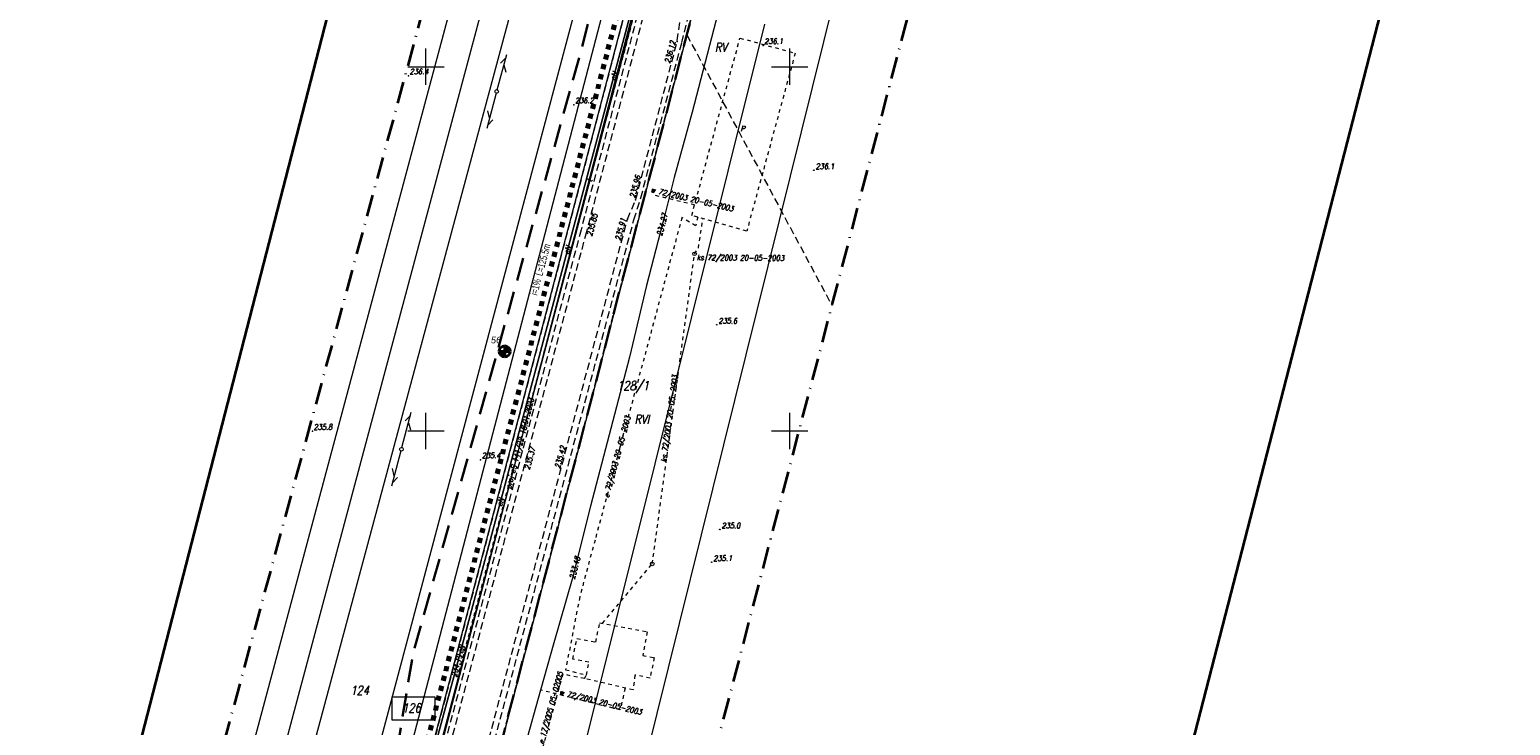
# Model space of a CAD drawing. Header units: millimetres. Extents: x 7436010 to 7436992, y 5663514 to 5666647.
# Tile 42 of 73: x 7436296 to 7436499, y 5664360 to 5664455. Entities that reach past the tile are written whole.
import ezdxf
from ezdxf.enums import TextEntityAlignment as Align

# ---------------------------------------------------------------- set-up
doc = ezdxf.new("R2010")
doc.units = ezdxf.units.MM
doc.header["$PDSIZE"] = 1
for name, pattern in [('$0$HIDDEN', [9.525, 6.35, -3.175]), ('0.7_0.7', [1.4, 0.7, -0.7]), ('1', [0]), ('3', [1, 0.5, -0.5]), ('BUR', [3, 2, -1]), ('GAK', [3.5, 2, -0.75, 0, -0.75]), ('GDE', [0]), ('GUZ', [1.5, 1, -0.5]), ('KOU', [1.5, 1, -0.5]), ('UBE', [0]), ('UPE', [2, 1, 1])]:
    doc.linetypes.add(name, pattern=pattern)
for name, color, linetype, lineweight in [('17 SŁUPY TELEKOMUNIKACYJNE', 30, 'Continuous', 18), ('18 LINIE TELEKOMUNIAKCYJNE', 30, 'Continuous', 18), ('4 JEZDNIA MB', 7, 'KOU', 18), ('_BB_Kanalizacja ciśnieniowa - trasa', 44, '0.7_0.7', 70), ('_CC_Tłoczny SIEĆ_opisy', 44, 'BUR', 50), ('_DZIAŁKI DO POZWOLENIA', 110, 'Continuous', 9), ('_GG_Otwory geologiczne - symbole', 10, 'Continuous', 40), ('_LINIA ROZ.LOKA', 4, '$0$HIDDEN', 30), ('Dzialki', 7, 'GDE', 18), ('EDZPD_L_1', 7, 'GDE', 18), ('EDZTD_T_0', 7, 'Continuous', 18), ('GG_otwory_geologiczne_geolog', 10, 'Continuous', 40), ('Numery_dzialek', 7, 'Continuous', 18), ('OBIEKTY_L_0', 1, '3', 18), ('obszar odziaływania inwestcyji', 80, 'Continuous', 20), ('Podzial_sekcyjny_krzyze', 7, 'Continuous', 13), ('PunPOMIAR1', 7, 'Continuous', 18), ('RzedPOMIAR1', 7, 'Continuous', 18), ('SDRPK_L_1', 7, 'KOU', 18), ('SIEC_ENERGETYCZNA_L_0', 1, '3', 18), ('SIEC_KANALIZACJI_SANITARNEJ_L_0', 34, '3', 18), ('SIEC_WODOCIAGOWA_L_0', 5, '3', 18), ('UEEOC_T_0', 1, 'Continuous', 18), ('UEEOO_T_0', 1, 'Continuous', 18), ('UEEPB_L_0', 1, 'UBE', 18), ('UEEPON_L_0', 1, 'UPE', 18), ('UTTOO_T_0', 30, 'Continuous', 18), ('UTTPO_L_0', 30, '1', 18), ('UŻYTKI LINIE', 96, 'GUZ', 18), ('UŻYTKI OZNACZENIE', 96, 'Continuous', 18), ('WEKTOR RZĘDNE TERENU', 7, 'Continuous', 18), ('WEKTOR RZĘDNE WODOCIĄG wo', 5, 'Continuous', 18), ('WEKTOR WODOCIĄGI wo', 5, 'Continuous', 18), ('ZAKRES MAPY', 1, 'GAK', 35)]:
    doc.layers.add(name, color=color, linetype=linetype, lineweight=lineweight)
doc.layers.add('_map', color=7, linetype='Continuous')
doc.layers.add('RAMA WYPLOT', color=3, linetype='Continuous', lineweight=35, plot=False)
doc.styles.add('K1_ACAD', font='romans.shx', dxfattribs={"width": 0.8, "oblique": 12})
doc.styles.add('PLAN 2 pop.', font='ARIALN.TTF', dxfattribs={"width": 0.8})

# ---------------------------------------------------------------- blocks, each defined once
blk = doc.blocks.new('WLZ')
at = {"linetype": 'Continuous'}
blk.add_circle((0, 0), 0.25, dxfattribs=at)
blk = doc.blocks.new('SLS')
at = {"linetype": 'Continuous'}
blk.add_circle((0, 0), 0.25, dxfattribs=at)
blk = doc.blocks.new('PLT')
at = {"linetype": 'Continuous'}
for p, q in [((0.25, 0), (5.25, 0)), ((3.76605, 0), (2.9, -0.5)), ((3.9, 0.5), (4.76605, 0))]:
    blk.add_line(p, q, dxfattribs=at)
blk = doc.blocks.new('WSP')
at = {"linetype": 'Continuous'}
blk.add_circle((0, 0), 0.045, dxfattribs=at)
blk = doc.blocks.new('STUDZ')
at = {"layer": '4 JEZDNIA MB', "flags": 128}
blk.add_lwpolyline([(7436377.7, 5664429.05), (7436378.82, 5664431.71), (7436384.53, 5664453.45), (7436384.9, 5664456.19)], dxfattribs=at)
at = {"layer": 'Dzialki'}
for p, q in [((7436386.9, 5664458.41), (7436358.99, 5664351.96)), ((7436370.05, 5664349.7), (7436396.56, 5664455.83))]:
    blk.add_line(p, q, dxfattribs=at)
at = {"layer": 'EDZPD_L_1'}
for p, q in [((7436463.4, 5664836.18), (7436299.92, 5664227.92)), ((7436308.64, 5664225.4), (7436471.59, 5664837.61)), ((7436454.24, 5664834.57), (7436292.29, 5664230.13)), ((7436296.41, 5664228.94), (7436458.77, 5664835.36)), ((7436354.2, 5664250.17), (7436446.42, 5664621.36)), ((7436350.29, 5664354.27), (7436378.19, 5664460.69))]:
    blk.add_line(p, q, dxfattribs=at)
at = {"layer": 'OBIEKTY_L_0'}
for p, q in [((7436386.53, 5664429.59), (7436393.16, 5664453.93)), ((7436393.16, 5664453.93), (7436400.75, 5664451.86)), ((7436400.75, 5664451.86), (7436394.09, 5664427.4)), ((7436394.09, 5664427.4), (7436386.53, 5664429.59)), ((7436373.37, 5664370.99), (7436373.88, 5664373.67)), ((7436373.88, 5664373.67), (7436380.43, 5664372.41)), ((7436380.43, 5664372.41), (7436379.8, 5664369.19)), ((7436370.2, 5664368.68), (7436370.75, 5664371.5)), ((7436370.75, 5664371.5), (7436373.37, 5664370.99)), ((7436372.4, 5664368.25), (7436370.2, 5664368.68)), ((7436372.06, 5664366.48), (7436372.4, 5664368.25)), ((7436379.8, 5664369.19), (7436381.36, 5664368.89)), ((7436381.36, 5664368.89), (7436380.81, 5664366.07)), ((7436371.8, 5664366), (7436372.06, 5664366.48)), ((7436378.47, 5664364.45), (7436371.8, 5664366)), ((7436378.73, 5664366.48), (7436378.47, 5664364.45)), ((7436380.81, 5664366.07), (7436378.73, 5664366.48))]:
    blk.add_line(p, q, dxfattribs=at)
at = {"layer": 'Podzial_sekcyjny_krzyze', "color": 7, "lineweight": 13}
for p, q in [((7436350, 5664447.5), (7436350, 5664452.5)), ((7436400, 5664447.5), (7436400, 5664452.5)), ((7436347.5, 5664450), (7436352.5, 5664450)), ((7436397.5, 5664450), (7436402.5, 5664450)), ((7436350, 5664397.5), (7436350, 5664402.5)), ((7436400, 5664397.5), (7436400, 5664402.5)), ((7436347.5, 5664400), (7436352.5, 5664400)), ((7436397.5, 5664400), (7436402.5, 5664400))]:
    blk.add_line(p, q, dxfattribs=at)
at = {"layer": 'PunPOMIAR1'}
for p in [(7436384.53, 5664453.45), (7436396.34, 5664452.89), (7436347.63, 5664448.74), (7436370.34, 5664444.76), (7436378.82, 5664431.71), (7436372.81, 5664430.19), (7436377.7, 5664429.05), (7436334.41, 5664399.95), (7436357.52, 5664396.03), (7436363.44, 5664394.96), (7436368.51, 5664394.59)]:
    blk.add_point(p, dxfattribs=at)
at = {"layer": 'RAMA WYPLOT', "flags": 128}
blk.add_lwpolyline([(7436274.44, 5664216.5), (7436499.65, 5665089.51), (7436635.21, 5665054.54), (7436410, 5664181.53)], close=True, dxfattribs=at)
at = {"layer": 'SDRPK_L_1'}
for p, q in [((7436388.94, 5664494.7), (7436371.32, 5664427.61)), ((7436389.74, 5664494.49), (7436372.06, 5664427.34)), ((7436385.16, 5664453.3), (7436395.27, 5664492.7)), ((7436379.54, 5664432.01), (7436385.16, 5664453.3)), ((7436378.59, 5664429), (7436379.54, 5664432.01)), ((7436343.99, 5664302.64), (7436377.7, 5664429.05)), ((7436344.69, 5664302.45), (7436378.59, 5664429)), ((7436371.32, 5664427.61), (7436338.5, 5664304.03)), ((7436372.06, 5664427.34), (7436339.19, 5664303.87))]:
    blk.add_line(p, q, dxfattribs=at)
at = {"layer": 'SIEC_ENERGETYCZNA_L_0'}
for p, q in [((7436378.88, 5664458.15), (7436374.55, 5664442.03)), ((7436374.55, 5664442.03), (7436364.43, 5664404.08)), ((7436385.19, 5664429.31), (7436373.24, 5664385.02)), ((7436387.06, 5664428.15), (7436385.19, 5664429.31)), ((7436387.36, 5664429.35), (7436387.06, 5664428.15)), ((7436364.43, 5664404.08), (7436354.31, 5664366.13)), ((7436373.24, 5664385.02), (7436371.14, 5664377.22)), ((7436371.14, 5664377.22), (7436369.2, 5664367.21)), ((7436368.81, 5664366.61), (7436362.93, 5664345.25)), ((7436371.8, 5664366), (7436368.81, 5664366.61)), ((7436369.2, 5664367.21), (7436372.06, 5664366.48))]:
    blk.add_line(p, q, dxfattribs=at)
at = {"layer": 'SIEC_KANALIZACJI_SANITARNEJ_L_0'}
for p, q in [((7436387.45, 5664425.11), (7436388.07, 5664429.15)), ((7436386.92, 5664424.31), (7436387.45, 5664425.11)), ((7436381.11, 5664381.74), (7436386.92, 5664424.31)), ((7436374.27, 5664373.6), (7436381.11, 5664381.74))]:
    blk.add_line(p, q, dxfattribs=at)
at = {"layer": 'SIEC_WODOCIAGOWA_L_0'}
for p, q in [((7436386.92, 5664431.03), (7436381.33, 5664432.36)), ((7436376.7, 5664361.71), (7436365.73, 5664364.43)), ((7436377.38, 5664364.69), (7436376.7, 5664361.71))]:
    blk.add_line(p, q, dxfattribs=at)
at = {"layer": 'UEEPB_L_0'}
for p, q in [((7436398.03, 5664531.42), (7436374.07, 5664442.16)), ((7436374.07, 5664442.16), (7436353.83, 5664366.26)), ((7436353.83, 5664366.26), (7436342.1, 5664322.8))]:
    blk.add_line(p, q, dxfattribs=at)
at = {"layer": 'UEEPON_L_0'}
for p, q in [((7436374.07, 5664442.16), (7436398.03, 5664531.42)), ((7436353.83, 5664366.26), (7436374.07, 5664442.16)), ((7436342.1, 5664322.8), (7436353.83, 5664366.26))]:
    blk.add_line(p, q, dxfattribs=at)
at = {"layer": 'UTTPO_L_0'}
blk.add_line((7436325.4, 5664256.32), (7436388.53, 5664494.79), dxfattribs=at)
at = {"layer": 'UŻYTKI LINIE', "flags": 128}
for points in [[(7436479.06, 5664838.86), (7436422.1, 5664628.13), (7436378.19, 5664460.69), (7436350.29, 5664354.27), (7436315.04, 5664223.54), (7436300.4, 5664167.92)], [(7436307.2, 5664158.35), (7436314.73, 5664187.81), (7436358.99, 5664351.96), (7436386.9, 5664458.41), (7436430.81, 5664625.85)], [(7436385.85, 5664454.39), (7436405.81, 5664417.21)]]:
    blk.add_lwpolyline(points, dxfattribs=at)
at = {"layer": 'WEKTOR WODOCIĄGI wo', "flags": 128}
for points in [[(7436432.02, 5664615), (7436426.72, 5664594.96), (7436424.55, 5664586.16), (7436421.79, 5664575.72), (7436415.45, 5664551.94), (7436412.51, 5664540.67), (7436409.1, 5664528.74), (7436405.18, 5664513.62), (7436402.35, 5664502.99), (7436398.54, 5664489.53), (7436395.96, 5664479.7), (7436390.46, 5664458.52), (7436386.57, 5664443.75), (7436384.1, 5664434.79), (7436382.87, 5664429.83), (7436380.31, 5664419.96), (7436377.96, 5664410.12)], [(7436377.96, 5664410.12), (7436372.61, 5664389.66), (7436370.09, 5664379.67), (7436367.6, 5664370.91), (7436365.73, 5664364.43), (7436363.62, 5664356.72), (7436361.66, 5664349.23), (7436358.4, 5664337.2), (7436354.89, 5664323.92), (7436353.17, 5664317.23), (7436350.55, 5664308.3), (7436346.21, 5664292.22), (7436343.87, 5664284.15), (7436341.42, 5664275.69)]]:
    blk.add_lwpolyline(points, dxfattribs=at)
at = {"layer": 'ZAKRES MAPY', "ltscale": 1.5}
for points in [[(7436374.97, 5664551.12), (7436314.26, 5664327.89), (7436265.48, 5664145.73), (7436190.34, 5664175.36), (7436128.48, 5664216.37), (7436084.76, 5664258.91), (7436020.69, 5664216.5), (7436066.47, 5664163.89), (7436111.25, 5664151.74), (7436188.88, 5664091.86), (7436214.32, 5664064.98), (7436222.62, 5664010.82)], [(7436302.12, 5663964.1), (7436300.94, 5664023.12), (7436335.23, 5664148.26), (7436432.26, 5664518.01)]]:
    blk.add_lwpolyline(points, dxfattribs=at)
at = {"layer": '17 SŁUPY TELEKOMUNIKACYJNE', "rotation": 0.06187149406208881}
for p in [(7436359.73, 5664446.6), (7436346.64, 5664397.49)]:
    blk.add_blockref('SLS', p, dxfattribs=at)
at = {"layer": '18 LINIE TELEKOMUNIAKCYJNE', "linetype": 'Continuous'}
for p, rotation in [((7436359.73, 5664446.6), 74.81810459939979), ((7436359.73, 5664446.6), 255.0751183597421), ((7436346.64, 5664397.49), 75.07511835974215)]:
    blk.add_blockref('PLT', p, dxfattribs=dict(at, rotation=rotation))
at = {"layer": '18 LINIE TELEKOMUNIAKCYJNE', "linetype": '3', "rotation": 254.9740792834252}
blk.add_blockref('PLT', (7436346.64, 5664397.49), dxfattribs=at)
at = {"layer": 'SIEC_KANALIZACJI_SANITARNEJ_L_0'}
for p, rotation in [((7436386.92, 5664424.31), 270.061400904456), ((7436381.11, 5664381.74), 223.7936789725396)]:
    blk.add_blockref('WLZ', p, dxfattribs=dict(at, rotation=rotation))
at = {"layer": 'WEKTOR RZĘDNE TERENU', "rotation": 0.06340145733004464}
for p in [(7436403.3, 5664435.78), (7436389.96, 5664414.58), (7436390.39, 5664386.48), (7436389.27, 5664381.99)]:
    blk.add_blockref('WSP', p, dxfattribs=at)
at = {"layer": 'EDZTD_T_0', "style": 'K1_ACAD', "oblique": 12, "width": 0.8}
for s, p in [('124', (7436339.62, 5664365)), ('126', (7436346.74, 5664362.58))]:
    blk.add_text(s, height=1.25, dxfattribs=at).set_placement(p, align=Align.TOP_LEFT)
at = {"layer": 'Numery_dzialek', "style": 'K1_ACAD', "oblique": 12, "width": 0.8}
blk.add_text('128/1', height=1.25, dxfattribs=at).set_placement((7436376.28, 5664406.85), align=Align.TOP_LEFT)
at = {"layer": 'OBIEKTY_L_0', "style": 'K1_ACAD', "oblique": 12, "width": 0.8}
blk.add_text('P', height=0.75, rotation=357.5727, dxfattribs=at).set_placement((7436393.23, 5664441.13))
at = {"layer": 'RzedPOMIAR1', "style": 'K1_ACAD', "oblique": 12, "width": 0.8}
for s, p in [('236.1', (7436396.5, 5664453.12)), ('236.4', (7436347.78, 5664448.97)), ('236.2', (7436370.5, 5664444.99)), ('235.8', (7436334.57, 5664400.17)), ('235.4', (7436357.68, 5664396.26))]:
    blk.add_text(s, height=0.75, dxfattribs=at).set_placement(p)
for s, rotation, p in [('236.12', 75.2837, (7436383.52, 5664450.39)), ('235.96', 75.2837, (7436378.72, 5664431.91)), ('235.85', 75.2118, (7436372.81, 5664426.67)), ('235.91', 75.0683, (7436376.72, 5664426.06)), ('235.37', 75.0926, (7436364.24, 5664394.61)), ('235.42', 75.0683, (7436368.42, 5664394.78))]:
    blk.add_text(s, height=0.75, rotation=rotation, dxfattribs=at).set_placement(p)
at = {"layer": 'SIEC_ENERGETYCZNA_L_0', "style": 'K1_ACAD', "oblique": 12, "width": 0.8}
for s, rotation, p in [('proj eS 141/22 18.01.2023', 75.5628, (7436361.68, 5664391.99)), ('e 72/2003 20-05-2003', 74.9123, (7436375.13, 5664390.78)), ('e 17/2005 05-02005', 74.7027, (7436366.17, 5664356.96))]:
    blk.add_text(s, height=0.75, rotation=rotation, dxfattribs=at).set_placement(p)
at = {"layer": 'SIEC_KANALIZACJI_SANITARNEJ_L_0', "style": 'K1_ACAD', "oblique": 12, "width": 0.8}
for rotation, p in [(359.5829, (7436387.22, 5664423.44)), (82.2119, (7436383.01, 5664395.7))]:
    blk.add_text('ks 72/2003 20-05-2003', height=0.75, rotation=rotation, dxfattribs=at).set_placement(p)
at = {"layer": 'SIEC_WODOCIAGOWA_L_0', "style": 'K1_ACAD', "oblique": 12, "width": 0.8}
for rotation, p in [(346.6825, (7436380.82, 5664432.79)), (346.0831, (7436368.26, 5664363.82))]:
    blk.add_text('w 72/2003 20-05-2003', height=0.75, rotation=rotation, dxfattribs=at).set_placement(p)
at = {"layer": 'UEEOC_T_0', "style": 'K1_ACAD', "oblique": 12, "width": 0.8}
blk.add_text('234.19', height=0.75, rotation=75.0686, dxfattribs=at).set_placement((7436353.83, 5664366.26), align=Align.MIDDLE_LEFT)
at = {"layer": 'UEEOO_T_0', "style": 'K1_ACAD', "oblique": 12, "width": 0.8}
for rotation, p in [(74.9743, (7436375.83, 5664448.72)), (75.0686, (7436369.45, 5664424.84)), (75.0686, (7436360.22, 5664390.23)), (75.0686, (7436354.84, 5664370.03))]:
    blk.add_text('eN', height=0.75, rotation=rotation, dxfattribs=at).set_placement(p, align=Align.MIDDLE)
at = {"layer": 'UTTOO_T_0', "style": 'K1_ACAD', "oblique": 12, "width": 0.8}
blk.add_text('t', height=0.75, rotation=75.1717, dxfattribs=at).set_placement((7436372.81, 5664434.14))
at = {"layer": 'UŻYTKI OZNACZENIE', "style": 'K1_ACAD', "oblique": 12, "width": 0.8}
for s, p in [('RV', (7436389.7, 5664453.27)), ('RVI', (7436378.66, 5664402.22))]:
    blk.add_text(s, height=1.25, dxfattribs=at).set_placement(p, align=Align.TOP_LEFT)
at = {"layer": 'WEKTOR RZĘDNE TERENU', "style": 'K1_ACAD', "oblique": 12, "width": 0.8}
for s, p in [('236.1', (7436403.54, 5664435.94)), ('235.6', (7436390.2, 5664414.73)), ('235.0', (7436390.63, 5664386.63)), ('235.1', (7436389.5, 5664382.14))]:
    blk.add_text(s, height=0.75, rotation=0.0634, dxfattribs=at).set_placement(p)
at = {"layer": 'WEKTOR RZĘDNE WODOCIĄG wo', "style": 'K1_ACAD', "oblique": 12, "width": 0.8}
blk.add_text('234.27', height=0.75, rotation=75.4321, dxfattribs=at).set_placement((7436382.87, 5664429.83), align=Align.MIDDLE_RIGHT)
blk.add_text('233.48', height=0.75, rotation=75.8217, dxfattribs=at).set_placement((7436370.09, 5664379.67), align=Align.MIDDLE_LEFT)
blk = doc.blocks.new('A$C759113EB')
at = {"linetype": '1'}
h = blk.add_hatch(color=1, dxfattribs=at)
h.dxf.hatch_style = 1
h.paths.add_polyline_path([(1.5, 1.5), (3, 1.5, 0.414214), (1.5, 3)])
h.paths.add_polyline_path([(1.5, 1.5), (0, 1.5, 0.414214), (1.5, 0)])
at = {"layer": 'GG_otwory_geologiczne_geolog', "color": 10}
for p, q in [((0, 1.5), (3, 1.5)), ((1.5, 3), (1.5, 0))]:
    blk.add_line(p, q, dxfattribs=at)
at = {"layer": 'GG_otwory_geologiczne_geolog', "color": 1}
for start, end in [(90, 180), (270, 0)]:
    blk.add_arc((1.5, 1.5), 1.5, start, end, dxfattribs=at)
at = {"layer": 'GG_otwory_geologiczne_geolog', "color": 10}
for start, end in [(180, 270), (0, 90)]:
    blk.add_arc((1.5, 1.5), 1.5, start, end, dxfattribs=at)

msp = doc.modelspace()

# ---------------------------------------------------------------- linework, layer by layer
at = {"layer": '_BB_Kanalizacja ciśnieniowa - trasa'}
msp.add_lwpolyline([(7436390.78, 5664512.64), (7436347.69, 5664347.78), (7436360.65, 5664344.79), (7436361.01, 5664344.19), (7436361.01, 5664344.19), (7436361.01, 5664344.19), (7436361.01, 5664344.19), (7436361.01, 5664344.19), (7436361.01, 5664344.19), (7436361.01, 5664344.19), (7436361.01, 5664344.19), (7436353.07, 5664313.81), (7436345.75, 5664287.5), (7436338.31, 5664261.23), (7436326.02, 5664252.17), (7436323.93, 5664243.49), (7436315.4, 5664206.71), (7436313.18, 5664198.68), (7436301.24, 5664152.24), (7436301.76, 5664151.36), (7436301.76, 5664151.36), (7436313.03, 5664149.55), (7436316.32, 5664148.64)], dxfattribs=at)
at = {"layer": '_DZIAŁKI DO POZWOLENIA'}
msp.add_lwpolyline([(7436345.36, 5664363.48), (7436351.25, 5664363.48), (7436351.25, 5664360.28), (7436345.36, 5664360.28)], close=True, dxfattribs=at)
at = {"layer": '_LINIA ROZ.LOKA', "ltscale": 0.5, "flags": 128}
msp.add_lwpolyline([(7436769.82, 5666386.17), (7436785.63, 5666401.9), (7436777.17, 5666339.85), (7436769.64, 5666284.84), (7436763.69, 5666241.33), (7436758.71, 5666204.87), (7436747, 5666120.48), (7436746.67, 5666118.16), (7436746, 5666112.25), (7436742.68, 5666086.95), (7436737.87, 5666050.31), (7436735.79, 5666034.48), (7436729.16, 5665983.96), (7436725.41, 5665955.37), (7436721.16, 5665922.94), (7436716.68, 5665892.75), (7436714.65, 5665879.5), (7436710.7, 5665853.65), (7436705.91, 5665822.36), (7436701.24, 5665791.78), (7436696.68, 5665761.99), (7436693.36, 5665740.28), (7436692.49, 5665734.57), (7436691.24, 5665725.21), (7436686.82, 5665692.28), (7436686.24, 5665687.98), (7436687.02, 5665687.87), (7436687.8, 5665687.76), (7436688.43, 5665687.68), (7436689.73, 5665687.5), (7436691.7, 5665687.22), (7436695.05, 5665686.76), (7436699.59, 5665686.13), (7436703.87, 5665685.5), (7436710.05, 5665684.69), (7436704.14, 5665626.72), (7436692.35, 5665554.03), (7436684.4, 5665507.89), (7436678.95, 5665476.38), (7436678.11, 5665452.58), (7436669.82, 5665424.53), (7436658.74, 5665384.42), (7436649.92, 5665353.22), (7436656.07, 5665352.41), (7436640.53, 5665294.18), (7436627.07, 5665248.66), (7436617.8, 5665220.56), (7436609.03, 5665184.74), (7436597.09, 5665145.04), (7436586.74, 5665104.18), (7436580.26, 5665077.61), (7436551.4, 5665080.63), (7436544.13, 5665053.46), (7436541.65, 5665043.68), (7436535.65, 5665019.89), (7436527.28, 5664986.71), (7436518.85, 5664953.13), (7436540.24, 5664951.29), (7436527.27, 5664905.09), (7436512.89, 5664848.87), (7436512.75, 5664848.25), (7436491.25, 5664843.66), (7436490.45, 5664840.42), (7436488.75, 5664840.17), (7436485.59, 5664828.52), (7436480.77, 5664810.69), (7436477.56, 5664798.83), (7436470.05, 5664771.07), (7436466.78, 5664758.91), (7436461, 5664737.53), (7436453.38, 5664709.45), (7436450.49, 5664698.66), (7436449.29, 5664694.23), (7436447.88, 5664689), (7436444.73, 5664677.41), (7436439.73, 5664658.88), (7436430.8, 5664625.84), (7436422.09, 5664592.64), (7436411.81, 5664553.45), (7436402.82, 5664519.11), (7436395.06, 5664489.58), (7436386.91, 5664458.42), (7436380.7, 5664434.66), (7436376.52, 5664418.9), (7436373.4, 5664406.85), (7436371.23, 5664398.64), (7436365.4, 5664376.39), (7436360.19, 5664356.59), (7436358.97, 5664351.96), (7436370.07, 5664349.72), (7436345.74, 5664252.38), (7436338.1, 5664221.81), (7436346.56, 5664219.64), (7436332.96, 5664172.83), (7436327.71, 5664153.96), (7436320.71, 5664127.65), (7436315.85, 5664109.04), (7436293.51, 5664105.67), (7436291.78, 5664098.99), (7436311.25, 5664095.22), (7436305.86, 5664069.9), (7436301.25, 5664052.5), (7436298.26, 5664034.7), (7436295.23, 5664016.7), (7436294.2, 5663992.36), (7436295.68, 5663969.32), (7436298.86, 5663944.9), (7436305.05, 5663922.42), (7436309.37, 5663907.37), (7436310.08, 5663904.28), (7436287.94, 5663894.27), (7436287.89, 5663894.23), (7436289.29, 5663888.17), (7436307.22, 5663896.42), (7436313.56, 5663878.37), (7436316.82, 5663864.36), (7436323.1, 5663841.84), (7436323.62, 5663840.35), (7436302.73, 5663832.55), (7436306.08, 5663818.61), (7436328.59, 5663826.53), (7436335.3, 5663807.88), (7436346.49, 5663776.83), (7436347.27, 5663774.44), (7436325.84, 5663769.72), (7436328.27, 5663765.49), (7436328.27, 5663765.49), (7436337.73, 5663749.26), (7436355.95, 5663758.12), (7436369.04, 5663743.04), (7436379.22, 5663723.73), (7436386.59, 5663707.33), (7436393.78, 5663687.44), (7436394.54, 5663683.16), (7436386.12, 5663681.18), (7436375.06, 5663673.19), (7436376.66, 5663669.4), (7436378.04, 5663665.37), (7436383.14, 5663649.89), (7436385.45, 5663641.27), (7436392.56, 5663614.94), (7436402.77, 5663597.55), (7436404.55, 5663594.36), (7436398.14, 5663579.56), (7436383.47, 5663579.87), (7436383.47, 5663598.95), (7436383.54, 5663613.76), (7436381.27, 5663622.16), (7436375.49, 5663643.65), (7436374.49, 5663647.41), (7436373.19, 5663652.22), (7436366.81, 5663649.77), (7436363.11, 5663660.13), (7436369.06, 5663664.53), (7436367.98, 5663667.46), (7436362.42, 5663663.46), (7436351.03, 5663690.17), (7436348.92, 5663700.66), (7436355.28, 5663701.41), (7436350.01, 5663711.55), (7436342.68, 5663723.84), (7436323.69, 5663721.1), (7436294.62, 5663770.74), (7436268.86, 5663766.23), (7436263.07, 5663785.82), (7436260.04, 5663784.81), (7436254.69, 5663782.73), (7436252.46, 5663789.25), (7436260.43, 5663792.4), (7436278.16, 5663799.5), (7436285.7, 5663801.99), (7436278.82, 5663825.68), (7436273.4, 5663846.93), (7436269.39, 5663864.94), (7436284.57, 5663868.62), (7436282.66, 5663876.99), (7436274.79, 5663875.66), (7436272.43, 5663887.4), (7436280.04, 5663888.29), (7436279.11, 5663892.09), (7436269.52, 5663890.93), (7436263.1, 5663914.55), (7436258.6, 5663935.85), (7436251.25, 5663959.73), (7436247.77, 5663974.33), (7436257.81, 5663977.45), (7436257.7, 5663985.66), (7436257.6, 5663994.26), (7436254.81, 5664004.46), (7436251.48, 5664016.71), (7436250.55, 5664027.07), (7436249.49, 5664037.26), (7436242.69, 5664037.33), (7436241.68, 5664048.83), (7436240.9, 5664065.75), (7436219.89, 5664094.24), (7436221.99, 5664101.65), (7436224.11, 5664100.45), (7436249.12, 5664102.02), (7436242.68, 5664108.3), (7436226.64, 5664128.31), (7436226.02, 5664140.26), (7436224.84, 5664141.85), (7436219.24, 5664143.56), (7436189.72, 5664143.16), (7436172.24, 5664151.73), (7436160.04, 5664157.7), (7436156.65, 5664159.35), (7436144.81, 5664164.95), (7436142.54, 5664166.01), (7436135.05, 5664171.55), (7436122.04, 5664181.32), (7436108.22, 5664191.49), (7436106.94, 5664192.44), (7436096.69, 5664202.79), (7436089.7, 5664209.89), (7436082.36, 5664217.23), (7436065.98, 5664208.51), (7436054.19, 5664202.18), (7436048.15, 5664211.64), (7436077.49, 5664231.59), (7436078.11, 5664230.8), (7436082.88, 5664224.7), (7436088.01, 5664218.66), (7436091.26, 5664215.4), (7436100.88, 5664205.31), (7436105.44, 5664200.58), (7436107, 5664199), (7436108.61, 5664197.36), (7436109.38, 5664196.58), (7436109.54, 5664196.42), (7436113.39, 5664193.77), (7436117.54, 5664190.76), (7436126.19, 5664184.59), (7436131.52, 5664180.7), (7436136.12, 5664196.77), (7436147.66, 5664192.78), (7436144.07, 5664181.29), (7436141.62, 5664173.45), (7436149.98, 5664169.14), (7436161.93, 5664163.01), (7436166.87, 5664160.46), (7436176.13, 5664155.71), (7436190.6, 5664148.29), (7436211.64, 5664148.49), (7436219.97, 5664148.58), (7436227.76, 5664146.18), (7436230.92, 5664142.23), (7436230.7, 5664137.63), (7436231.98, 5664130.14), (7436242.86, 5664115.22), (7436255.74, 5664102.74), (7436277.11, 5664081.5), (7436279.29, 5664110.77), (7436287.11, 5664140.3), (7436294.81, 5664168.38), (7436300.41, 5664167.93), (7436303.62, 5664180.05), (7436314.75, 5664222.52), (7436320.67, 5664244.51), (7436329.29, 5664276.33), (7436339.49, 5664314.22), (7436347.35, 5664343.31), (7436344.05, 5664344.14), (7436348.21, 5664369.31), (7436371.21, 5664451.73), (7436387.62, 5664516.96), (7436415.59, 5664621.21), (7436434.67, 5664694.68), (7436464.45, 5664803.67), (7436472.92, 5664837.82), (7436477.35, 5664838.62), (7436478.21, 5664841.78), (7436481.51, 5664853.98), (7436494.03, 5664899.69), (7436502.4, 5664930.23), (7436504.59, 5664938.28), (7436507.77, 5664949.8), (7436500.72, 5664950), (7436508.91, 5664982.67), (7436528.12, 5665058.56), (7436539.99, 5665099.16), (7436546.5, 5665097.77), (7436553.59, 5665124.94), (7436568.61, 5665185.17), (7436573.13, 5665202.81), (7436575.09, 5665210.14), (7436580.01, 5665229.57), (7436583.77, 5665244.51), (7436593.84, 5665284.25), (7436602.23, 5665317.29), (7436613.91, 5665363.64), (7436618.24, 5665380.68), (7436630.04, 5665427.09), (7436635.6, 5665448.86), (7436641.55, 5665472.26), (7436645.6, 5665488.17), (7436647.47, 5665501.71), (7436650.05, 5665519.83), (7436651.53, 5665531.05), (7436655.66, 5665560.73), (7436662.17, 5665607.71), (7436664.22, 5665622.58), (7436669.04, 5665657.29), (7436673.24, 5665687.67), (7436669.13, 5665688.35), (7436676.29, 5665740.38), (7436691.42, 5665845.09), (7436699.67, 5665904.31), (7436707.4, 5665965.13), (7436522.2, 5665967.37), (7436460.27, 5665974.02), (7436461.79, 5665994.07), (7436645.18, 5665988.69), (7436704.6, 5665987.73), (7436718.23, 5666087.22), (7436731.41, 5666189.83), (7436742.14, 5666261.15), (7436750, 5666316.48), (7436754.58, 5666343.8), (7436764.08, 5666343.13), (7436769.82, 5666386.17)], dxfattribs=at)
at = {"layer": 'obszar odziaływania inwestcyji', "ltscale": 2}
for points in [[(7436491.26, 5664843.65), (7436479.26, 5664835.87), (7436478.96, 5664834.84), (7436466.79, 5664789.62), (7436457.95, 5664756.9), (7436449.38, 5664725.21), (7436442.9, 5664701.23), (7436432.45, 5664662.57), (7436422.24, 5664624.56), (7436403.19, 5664552.06), (7436392.72, 5664512.14), (7436350.14, 5664349.27), (7436361.93, 5664346.55), (7436363.16, 5664344.49), (7436355, 5664313.29), (7436347.68, 5664286.96), (7436340.04, 5664260.02), (7436327.8, 5664250.99), (7436325.88, 5664243.03), (7436317.72, 5664207.88)], [(7436388.85, 5664513.15), (7436345.23, 5664346.3), (7436358.68, 5664343.19), (7436351.14, 5664314.33), (7436343.83, 5664288.04), (7436336.57, 5664262.43), (7436324.25, 5664253.34), (7436321.99, 5664243.95), (7436313.46, 5664207.2), (7436311.24, 5664199.2), (7436299.39, 5664153.09)]]:
    msp.add_lwpolyline(points, dxfattribs=at)

# ---------------------------------------------------------------- block references
at = {"layer": '_GG_Otwory geologiczne - symbole', "xscale": 0.5, "yscale": 0.5, "zscale": 0.5}
msp.add_blockref('A$C759113EB', (7436360.08, 5664410.17), dxfattribs=at)
at = {"layer": '_map'}
msp.add_blockref('STUDZ', (0, 0), dxfattribs=at)

# ---------------------------------------------------------------- texts
at = {"layer": '_CC_Tłoczny SIEĆ_opisy', "style": 'PLAN 2 pop.', "width": 0.8}
msp.add_text('L=125.5m', height=1, rotation=75.1142, dxfattribs=at).set_placement((7436366, 5664421.2))
msp.add_text('i=1%', height=1, rotation=75.1142, dxfattribs=at).set_placement((7436365.87, 5664420.72), align=Align.RIGHT)
at = {"layer": '_GG_Otwory geologiczne - symbole', "insert": (7436358.94, 5664412.93), "char_height": 0.9, "width": 2.4446, "attachment_point": 1}
msp.add_mtext('{\\fArial|b0|i1|c238|p34;56}', dxfattribs=at)

doc.saveas('drawing.dxf')
